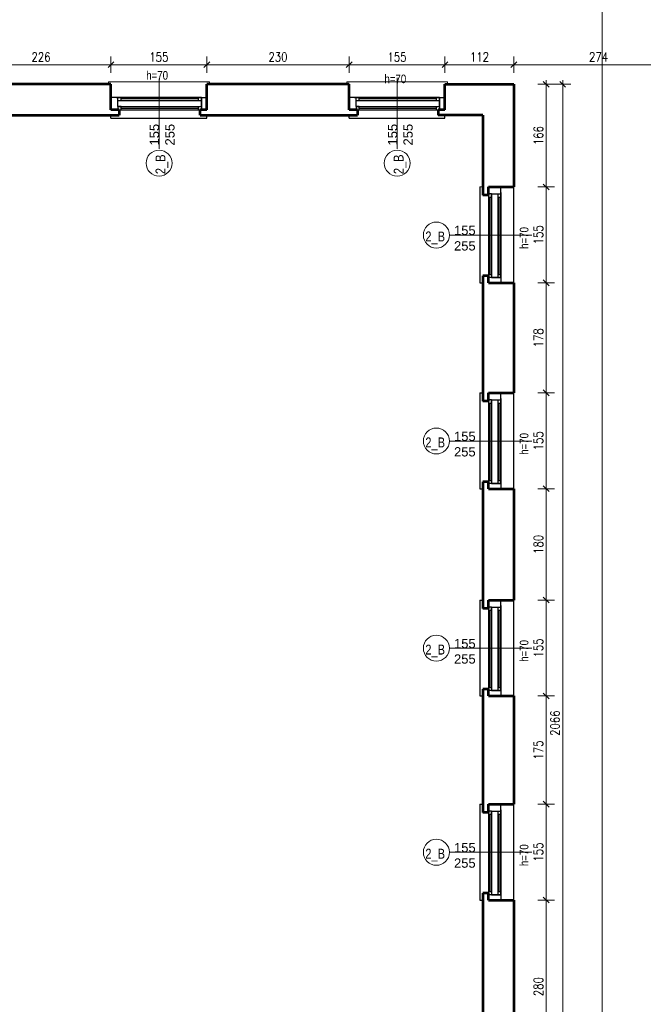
# Model space of a CAD drawing. Header units: millimetres. Extents: x 56977 to 67992, y 30187 to 42235.
# Tile 109 of 130: x 64161 to 65169, y 37251 to 38844. Entities that reach past the tile are written whole.
import ezdxf

# ---------------------------------------------------------------- set-up
doc = ezdxf.new("R2010")
doc.units = ezdxf.units.MM
doc.header["$MEASUREMENT"] = 0
doc.layers.get('0').update_dxf_attribs({"lineweight": 13})
doc.layers.get('DEFPOINTS').update_dxf_attribs({"lineweight": 13})
doc.layers.add('AI-OKNA', color=4, linetype='Continuous')
doc.layers.add('okna', color=8, linetype='Continuous')
for name, color, linetype, lineweight in [('AI-OPISY', 3, 'Continuous', 13), ('AI_MURY', 40, 'Continuous', 53), ('AI_WIDOK', 8, 'Continuous', 13), ('Lines', 7, 'Continuous', 13), ('wymiary', 8, 'Continuous', 13)]:
    doc.layers.add(name, color=color, linetype=linetype, lineweight=lineweight)
doc.styles.get("Standard").update_dxf_attribs({"font": 'txt.shx'})
doc.styles.add('Style-ROMANS', font='ROMANS.shx')
doc.styles.add('WYMIAROWY-08', font='ROMANS.shx', dxfattribs={"width": 0.8})
doc.dimstyles.new('DYBY', dxfattribs={"dimscale": 100, "dimtxt": 0.15, "dimasz": 0.05, "dimexe": 0.05, "dimexo": 0.1, "dimgap": 0.05, "dimtad": 1, "dimdec": 0, "dimdsep": 46, "dimlunit": 5, "dimtxsty": 'WYMIAROWY-08', "dimblk": 'M_STRZ', "dimcen": 0.1, "dimse1": 1, "dimse2": 1, "dimclrd": 7, "dimclre": 7, "dimclrt": 1, "dimadec": 0, "dimazin": 0, "dimtfac": 1, "dimtdec": 0, "dimtmove": 2, "dimatfit": 3, "dimldrblk": 'M_STRZ', "dimfxl": 0, "dimtolj": 1, "dimarcsym": 0})

# ---------------------------------------------------------------- blocks, each defined once
blk = doc.blocks.new('M_STRZ')
for p, q in [((-1.33, 0), (1.33, 0)), ((-0.94, -0.94), (0.94, 0.94)), ((0, 2.66), (0, 0)), ((0, 0), (0, -2.66))]:
    blk.add_line(p, q)
blk = doc.blocks.new('*U80')
at = {"layer": 'DEFPOINTS', "color": 0}
for p in [(66309.5, 38869.1), (58601.5, 38743.1), (66309.5, 38743.1)]:
    blk.add_point(p, dxfattribs=at)
at = {"layer": 'wymiary', "color": 7, "lineweight": -2}
blk.add_line((58606.5, 38869.1), (66304.5, 38869.1), dxfattribs=at)
at = {"layer": 'wymiary', "color": 7, "lineweight": -2, "xscale": 5, "yscale": 5, "zscale": 5, "rotation": 180}
blk.add_blockref('M_STRZ', (58601.5, 38869.1), dxfattribs=at)
at = {"layer": 'wymiary', "color": 7, "lineweight": -2, "xscale": 5, "yscale": 5, "zscale": 5}
blk.add_blockref('M_STRZ', (66309.5, 38869.1), dxfattribs=at)
at = {"layer": 'wymiary', "color": 1, "insert": (62455.5, 38881.6), "char_height": 15, "attachment_point": 5, "style": 'WYMIAROWY-08'}
blk.add_mtext('7708', dxfattribs=at)
blk = doc.blocks.new('*D1613')
at = {"layer": 'DEFPOINTS'}
for p in [(62433.5, 38881.6), (66309.5, 38869.1), (58601.5, 38743.1), (66309.5, 38743.1)]:
    blk.add_point(p, dxfattribs=at)
at = {"layer": 'wymiary', "color": 7}
blk.add_blockref('*U80', (0, 0), dxfattribs=at)
blk = doc.blocks.new('*U91')
at = {"layer": 'DEFPOINTS', "color": 0}
for p in [(64848.2, 38770.7), (64848.2, 38695.4), (64959.5, 38695.4)]:
    blk.add_point(p, dxfattribs=at)
at = {"layer": 'wymiary', "color": 7, "lineweight": -2}
blk.add_line((64954.5, 38770.7), (64853.2, 38770.7), dxfattribs=at)
at = {"layer": 'wymiary', "color": 7, "lineweight": -2, "xscale": 5, "yscale": 5, "zscale": 5, "rotation": 180}
blk.add_blockref('M_STRZ', (64848.2, 38770.7), dxfattribs=at)
at = {"layer": 'wymiary', "color": 7, "lineweight": -2, "xscale": 5, "yscale": 5, "zscale": 5}
blk.add_blockref('M_STRZ', (64959.5, 38770.7), dxfattribs=at)
at = {"layer": 'wymiary', "color": 1, "insert": (64903.9, 38783.2), "char_height": 15, "attachment_point": 5, "style": 'WYMIAROWY-08'}
blk.add_mtext('112', dxfattribs=at)
blk = doc.blocks.new('*D1624')
at = {"layer": 'DEFPOINTS'}
for p in [(64848.2, 38770.7), (64919.4, 38758.2), (64848.2, 38695.4), (64959.5, 38695.4)]:
    blk.add_point(p, dxfattribs=at)
at = {"layer": 'wymiary', "color": 7}
blk.add_blockref('*U91', (0, 0), dxfattribs=at)
blk = doc.blocks.new('*U92')
at = {"layer": 'DEFPOINTS', "color": 0}
for p in [(64693.2, 38770.7), (64693.2, 38695.4), (64848.2, 38695.4)]:
    blk.add_point(p, dxfattribs=at)
at = {"layer": 'wymiary', "color": 7, "lineweight": -2}
blk.add_line((64843.2, 38770.7), (64698.2, 38770.7), dxfattribs=at)
at = {"layer": 'wymiary', "color": 7, "lineweight": -2, "xscale": 5, "yscale": 5, "zscale": 5, "rotation": 180}
blk.add_blockref('M_STRZ', (64693.2, 38770.7), dxfattribs=at)
at = {"layer": 'wymiary', "color": 7, "lineweight": -2, "xscale": 5, "yscale": 5, "zscale": 5}
blk.add_blockref('M_STRZ', (64848.2, 38770.7), dxfattribs=at)
at = {"layer": 'wymiary', "color": 1, "insert": (64770.7, 38783.2), "char_height": 15, "attachment_point": 5, "style": 'WYMIAROWY-08'}
blk.add_mtext('155', dxfattribs=at)
blk = doc.blocks.new('*D1625')
at = {"layer": 'DEFPOINTS'}
for p in [(64693.2, 38770.7), (64786.2, 38758.2), (64693.2, 38695.4), (64848.2, 38695.4)]:
    blk.add_point(p, dxfattribs=at)
at = {"layer": 'wymiary', "color": 7}
blk.add_blockref('*U92', (0, 0), dxfattribs=at)
blk = doc.blocks.new('*U93')
at = {"layer": 'DEFPOINTS', "color": 0}
for p in [(64959.5, 38739.1), (64959.5, 38573.1), (65011.7, 38573.1)]:
    blk.add_point(p, dxfattribs=at)
at = {"layer": 'wymiary', "color": 7, "lineweight": -2}
blk.add_line((65011.7, 38734.1), (65011.7, 38578.1), dxfattribs=at)
at = {"layer": 'wymiary', "color": 7, "lineweight": -2, "xscale": 5, "yscale": 5, "zscale": 5}
for p, rotation in [((65011.7, 38739.1), 90), ((65011.7, 38573.1), 270)]:
    blk.add_blockref('M_STRZ', p, dxfattribs=dict(at, rotation=rotation))
at = {"layer": 'wymiary', "color": 1, "insert": (64999.2, 38656.1), "char_height": 15, "attachment_point": 5, "rotation": 90, "style": 'WYMIAROWY-08'}
blk.add_mtext('166', dxfattribs=at)
blk = doc.blocks.new('*D1626')
at = {"layer": 'DEFPOINTS'}
for p in [(64959.5, 38739.1), (64999.2, 38671.5), (64959.5, 38573.1), (65011.7, 38573.1)]:
    blk.add_point(p, dxfattribs=at)
at = {"layer": 'wymiary', "color": 7}
blk.add_blockref('*U93', (0, 0), dxfattribs=at)
blk = doc.blocks.new('*U94')
at = {"layer": 'DEFPOINTS', "color": 0}
for p in [(65006.6, 38739.1), (65006.6, 36673.1), (65038.6, 36673.1)]:
    blk.add_point(p, dxfattribs=at)
at = {"layer": 'wymiary', "color": 7, "lineweight": -2}
blk.add_line((65038.6, 38734.1), (65038.6, 36678.1), dxfattribs=at)
at = {"layer": 'wymiary', "color": 7, "lineweight": -2, "xscale": 5, "yscale": 5, "zscale": 5}
for p, rotation in [((65038.6, 38739.1), 90), ((65038.6, 36673.1), 270)]:
    blk.add_blockref('M_STRZ', p, dxfattribs=dict(at, rotation=rotation))
at = {"layer": 'wymiary', "color": 1, "insert": (65026.1, 37706.1), "char_height": 15, "attachment_point": 5, "rotation": 90, "style": 'WYMIAROWY-08'}
blk.add_mtext('2066', dxfattribs=at)
blk = doc.blocks.new('*D1627')
at = {"layer": 'DEFPOINTS'}
for p in [(65006.6, 38739.1), (65026.1, 37728.1), (65006.6, 36673.1), (65038.6, 36673.1)]:
    blk.add_point(p, dxfattribs=at)
at = {"layer": 'wymiary', "color": 7}
blk.add_blockref('*U94', (0, 0), dxfattribs=at)
blk = doc.blocks.new('*U220')
at = {"layer": 'DEFPOINTS', "color": 0}
for p in [(64308.2, 38770.7), (64308.2, 38729.1), (64463.2, 38729.1)]:
    blk.add_point(p, dxfattribs=at)
at = {"layer": 'wymiary', "color": 7, "lineweight": -2}
blk.add_line((64458.2, 38770.7), (64313.2, 38770.7), dxfattribs=at)
at = {"layer": 'wymiary', "color": 7, "lineweight": -2, "xscale": 5, "yscale": 5, "zscale": 5}
for p, rotation in [((64308.2, 38770.7), 180.0000000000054), ((64463.2, 38770.7), 5.355715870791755e-12)]:
    blk.add_blockref('M_STRZ', p, dxfattribs=dict(at, rotation=rotation))
at = {"layer": 'wymiary', "color": 1, "insert": (64385.7, 38783.2), "char_height": 15, "attachment_point": 5, "style": 'WYMIAROWY-08'}
blk.add_mtext('155', dxfattribs=at)
blk = doc.blocks.new('*D1753')
at = {"layer": 'DEFPOINTS'}
for p in [(64308.2, 38770.7), (64401.2, 38758.2), (64308.2, 38729.1), (64463.2, 38729.1)]:
    blk.add_point(p, dxfattribs=at)
at = {"layer": 'wymiary', "color": 7}
blk.add_blockref('*U220', (0, 0), dxfattribs=at)
blk = doc.blocks.new('*U221')
at = {"layer": 'DEFPOINTS', "color": 0}
for p in [(64463.2, 38770.7), (64463.2, 38729.1), (64693.2, 38729.1)]:
    blk.add_point(p, dxfattribs=at)
at = {"layer": 'wymiary', "color": 7, "lineweight": -2}
blk.add_line((64688.2, 38770.7), (64468.2, 38770.7), dxfattribs=at)
at = {"layer": 'wymiary', "color": 7, "lineweight": -2, "xscale": 5, "yscale": 5, "zscale": 5, "rotation": 180}
blk.add_blockref('M_STRZ', (64463.2, 38770.7), dxfattribs=at)
at = {"layer": 'wymiary', "color": 7, "lineweight": -2, "xscale": 5, "yscale": 5, "zscale": 5}
blk.add_blockref('M_STRZ', (64693.2, 38770.7), dxfattribs=at)
at = {"layer": 'wymiary', "color": 1, "insert": (64578.2, 38783.2), "char_height": 15, "attachment_point": 5, "style": 'WYMIAROWY-08'}
blk.add_mtext('230', dxfattribs=at)
blk = doc.blocks.new('*D1754')
at = {"layer": 'DEFPOINTS'}
for p in [(64463.2, 38770.7), (64594.6, 38758.2), (64463.2, 38729.1), (64693.2, 38729.1)]:
    blk.add_point(p, dxfattribs=at)
at = {"layer": 'wymiary', "color": 7}
blk.add_blockref('*U221', (0, 0), dxfattribs=at)
blk = doc.blocks.new('*U222')
at = {"layer": 'DEFPOINTS', "color": 0}
for p in [(64082.2, 38770.7), (64082.2, 38729.1), (64308.2, 38729.1)]:
    blk.add_point(p, dxfattribs=at)
at = {"layer": 'wymiary', "color": 7, "lineweight": -2}
blk.add_line((64303.2, 38770.7), (64087.2, 38770.7), dxfattribs=at)
at = {"layer": 'wymiary', "color": 7, "lineweight": -2, "xscale": 5, "yscale": 5, "zscale": 5, "rotation": 180}
blk.add_blockref('M_STRZ', (64082.2, 38770.7), dxfattribs=at)
at = {"layer": 'wymiary', "color": 7, "lineweight": -2, "xscale": 5, "yscale": 5, "zscale": 5}
blk.add_blockref('M_STRZ', (64308.2, 38770.7), dxfattribs=at)
at = {"layer": 'wymiary', "color": 1, "insert": (64195.2, 38783.2), "char_height": 15, "attachment_point": 5, "style": 'WYMIAROWY-08'}
blk.add_mtext('226', dxfattribs=at)
blk = doc.blocks.new('*D1755')
at = {"layer": 'DEFPOINTS'}
for p in [(64082.2, 38770.7), (64211.6, 38758.2), (64082.2, 38729.1), (64308.2, 38729.1)]:
    blk.add_point(p, dxfattribs=at)
at = {"layer": 'wymiary', "color": 7}
blk.add_blockref('*U222', (0, 0), dxfattribs=at)
blk = doc.blocks.new('*U263')
at = {"layer": 'DEFPOINTS', "color": 0}
for p in [(64959.5, 38770.7), (64959.5, 38739.1), (65233.5, 38739.1)]:
    blk.add_point(p, dxfattribs=at)
at = {"layer": 'wymiary', "color": 7, "lineweight": -2}
blk.add_line((65228.5, 38770.7), (64964.5, 38770.7), dxfattribs=at)
at = {"layer": 'wymiary', "color": 7, "lineweight": -2, "xscale": 5, "yscale": 5, "zscale": 5, "rotation": 180}
blk.add_blockref('M_STRZ', (64959.5, 38770.7), dxfattribs=at)
at = {"layer": 'wymiary', "color": 7, "lineweight": -2, "xscale": 5, "yscale": 5, "zscale": 5}
blk.add_blockref('M_STRZ', (65233.5, 38770.7), dxfattribs=at)
at = {"layer": 'wymiary', "color": 1, "insert": (65096.5, 38783.2), "char_height": 15, "attachment_point": 5, "style": 'WYMIAROWY-08'}
blk.add_mtext('274', dxfattribs=at)
blk = doc.blocks.new('*D1796')
at = {"layer": 'DEFPOINTS'}
for p in [(64959.5, 38770.7), (65112.9, 38758.2), (64959.5, 38739.1), (65233.5, 38739.1)]:
    blk.add_point(p, dxfattribs=at)
at = {"layer": 'wymiary', "color": 7}
blk.add_blockref('*U263', (0, 0), dxfattribs=at)
blk = doc.blocks.new('*U324')
at = {"layer": 'DEFPOINTS', "color": 0}
for p in [(64959.5, 38573.1), (64959.5, 38418.1), (65011.7, 38418.1)]:
    blk.add_point(p, dxfattribs=at)
at = {"layer": 'wymiary', "color": 7, "lineweight": -2}
blk.add_line((65011.7, 38568.1), (65011.7, 38423.1), dxfattribs=at)
at = {"layer": 'wymiary', "color": 7, "lineweight": -2, "xscale": 5, "yscale": 5, "zscale": 5}
for p, rotation in [((65011.7, 38573.1), 90), ((65011.7, 38418.1), 270)]:
    blk.add_blockref('M_STRZ', p, dxfattribs=dict(at, rotation=rotation))
at = {"layer": 'wymiary', "color": 1, "insert": (64999.2, 38495.6), "char_height": 15, "attachment_point": 5, "rotation": 90, "style": 'WYMIAROWY-08'}
blk.add_mtext('155', dxfattribs=at)
blk = doc.blocks.new('*D1857')
at = {"layer": 'DEFPOINTS'}
for p in [(64959.5, 38573.1), (64999.2, 38511), (64959.5, 38418.1), (65011.7, 38418.1)]:
    blk.add_point(p, dxfattribs=at)
at = {"layer": 'wymiary', "color": 7}
blk.add_blockref('*U324', (0, 0), dxfattribs=at)
blk = doc.blocks.new('*U325')
at = {"layer": 'DEFPOINTS', "color": 0}
for p in [(64959.5, 38418.1), (64959.5, 38240.1), (65011.7, 38240.1)]:
    blk.add_point(p, dxfattribs=at)
at = {"layer": 'wymiary', "color": 7, "lineweight": -2}
blk.add_line((65011.7, 38413.1), (65011.7, 38245.1), dxfattribs=at)
at = {"layer": 'wymiary', "color": 7, "lineweight": -2, "xscale": 5, "yscale": 5, "zscale": 5}
for p, rotation in [((65011.7, 38418.1), 90), ((65011.7, 38240.1), 270)]:
    blk.add_blockref('M_STRZ', p, dxfattribs=dict(at, rotation=rotation))
at = {"layer": 'wymiary', "color": 1, "insert": (64999.2, 38329.1), "char_height": 15, "attachment_point": 5, "rotation": 90, "style": 'WYMIAROWY-08'}
blk.add_mtext('178', dxfattribs=at)
blk = doc.blocks.new('*D1858')
at = {"layer": 'DEFPOINTS'}
for p in [(64959.5, 38418.1), (64999.2, 38344.5), (64959.5, 38240.1), (65011.7, 38240.1)]:
    blk.add_point(p, dxfattribs=at)
at = {"layer": 'wymiary', "color": 7}
blk.add_blockref('*U325', (0, 0), dxfattribs=at)
blk = doc.blocks.new('*U326')
at = {"layer": 'DEFPOINTS', "color": 0}
for p in [(64959.5, 38240.1), (64959.5, 38085.1), (65011.7, 38085.1)]:
    blk.add_point(p, dxfattribs=at)
at = {"layer": 'wymiary', "color": 7, "lineweight": -2}
blk.add_line((65011.7, 38235.1), (65011.7, 38090.1), dxfattribs=at)
at = {"layer": 'wymiary', "color": 7, "lineweight": -2, "xscale": 5, "yscale": 5, "zscale": 5}
for p, rotation in [((65011.7, 38240.1), 90), ((65011.7, 38085.1), 270)]:
    blk.add_blockref('M_STRZ', p, dxfattribs=dict(at, rotation=rotation))
at = {"layer": 'wymiary', "color": 1, "insert": (64999.2, 38162.6), "char_height": 15, "attachment_point": 5, "rotation": 90, "style": 'WYMIAROWY-08'}
blk.add_mtext('155', dxfattribs=at)
blk = doc.blocks.new('*D1859')
at = {"layer": 'DEFPOINTS'}
for p in [(64959.5, 38240.1), (64999.2, 38178), (64959.5, 38085.1), (65011.7, 38085.1)]:
    blk.add_point(p, dxfattribs=at)
at = {"layer": 'wymiary', "color": 7}
blk.add_blockref('*U326', (0, 0), dxfattribs=at)
blk = doc.blocks.new('*U327')
at = {"layer": 'DEFPOINTS', "color": 0}
for p in [(64959.5, 38085.1), (64959.5, 37905.1), (65011.7, 37905.1)]:
    blk.add_point(p, dxfattribs=at)
at = {"layer": 'wymiary', "color": 7, "lineweight": -2}
blk.add_line((65011.7, 38080.1), (65011.7, 37910.1), dxfattribs=at)
at = {"layer": 'wymiary', "color": 7, "lineweight": -2, "xscale": 5, "yscale": 5, "zscale": 5}
for p, rotation in [((65011.7, 38085.1), 90), ((65011.7, 37905.1), 270)]:
    blk.add_blockref('M_STRZ', p, dxfattribs=dict(at, rotation=rotation))
at = {"layer": 'wymiary', "color": 1, "insert": (64999.2, 37995.1), "char_height": 15, "attachment_point": 5, "rotation": 90, "style": 'WYMIAROWY-08'}
blk.add_mtext('180', dxfattribs=at)
blk = doc.blocks.new('*D1860')
at = {"layer": 'DEFPOINTS'}
for p in [(64959.5, 38085.1), (64999.2, 38010.5), (64959.5, 37905.1), (65011.7, 37905.1)]:
    blk.add_point(p, dxfattribs=at)
at = {"layer": 'wymiary', "color": 7}
blk.add_blockref('*U327', (0, 0), dxfattribs=at)
blk = doc.blocks.new('*U328')
at = {"layer": 'DEFPOINTS', "color": 0}
for p in [(64959.5, 37905.1), (64959.5, 37750.1), (65011.7, 37750.1)]:
    blk.add_point(p, dxfattribs=at)
at = {"layer": 'wymiary', "color": 7, "lineweight": -2}
blk.add_line((65011.7, 37900.1), (65011.7, 37755.1), dxfattribs=at)
at = {"layer": 'wymiary', "color": 7, "lineweight": -2, "xscale": 5, "yscale": 5, "zscale": 5}
for p, rotation in [((65011.7, 37905.1), 90), ((65011.7, 37750.1), 270)]:
    blk.add_blockref('M_STRZ', p, dxfattribs=dict(at, rotation=rotation))
at = {"layer": 'wymiary', "color": 1, "insert": (64999.2, 37827.6), "char_height": 15, "attachment_point": 5, "rotation": 90, "style": 'WYMIAROWY-08'}
blk.add_mtext('155', dxfattribs=at)
blk = doc.blocks.new('*D1861')
at = {"layer": 'DEFPOINTS'}
for p in [(64959.5, 37905.1), (64999.2, 37843), (64959.5, 37750.1), (65011.7, 37750.1)]:
    blk.add_point(p, dxfattribs=at)
at = {"layer": 'wymiary', "color": 7}
blk.add_blockref('*U328', (0, 0), dxfattribs=at)
blk = doc.blocks.new('*U329')
at = {"layer": 'DEFPOINTS', "color": 0}
for p in [(64959.5, 37750.1), (64959.5, 37575.1), (65011.7, 37575.1)]:
    blk.add_point(p, dxfattribs=at)
at = {"layer": 'wymiary', "color": 7, "lineweight": -2}
blk.add_line((65011.7, 37745.1), (65011.7, 37580.1), dxfattribs=at)
at = {"layer": 'wymiary', "color": 7, "lineweight": -2, "xscale": 5, "yscale": 5, "zscale": 5}
for p, rotation in [((65011.7, 37750.1), 90), ((65011.7, 37575.1), 270)]:
    blk.add_blockref('M_STRZ', p, dxfattribs=dict(at, rotation=rotation))
at = {"layer": 'wymiary', "color": 1, "insert": (64999.2, 37662.6), "char_height": 15, "attachment_point": 5, "rotation": 90, "style": 'WYMIAROWY-08'}
blk.add_mtext('175', dxfattribs=at)
blk = doc.blocks.new('*D1862')
at = {"layer": 'DEFPOINTS'}
for p in [(64959.5, 37750.1), (64999.2, 37678), (64959.5, 37575.1), (65011.7, 37575.1)]:
    blk.add_point(p, dxfattribs=at)
at = {"layer": 'wymiary', "color": 7}
blk.add_blockref('*U329', (0, 0), dxfattribs=at)
blk = doc.blocks.new('*U330')
at = {"layer": 'DEFPOINTS', "color": 0}
for p in [(64959.5, 37575.1), (64959.5, 37420.1), (65011.7, 37420.1)]:
    blk.add_point(p, dxfattribs=at)
at = {"layer": 'wymiary', "color": 7, "lineweight": -2}
blk.add_line((65011.7, 37570.1), (65011.7, 37425.1), dxfattribs=at)
at = {"layer": 'wymiary', "color": 7, "lineweight": -2, "xscale": 5, "yscale": 5, "zscale": 5}
for p, rotation in [((65011.7, 37575.1), 90), ((65011.7, 37420.1), 270)]:
    blk.add_blockref('M_STRZ', p, dxfattribs=dict(at, rotation=rotation))
at = {"layer": 'wymiary', "color": 1, "insert": (64999.2, 37497.6), "char_height": 15, "attachment_point": 5, "rotation": 90, "style": 'WYMIAROWY-08'}
blk.add_mtext('155', dxfattribs=at)
blk = doc.blocks.new('*D1863')
at = {"layer": 'DEFPOINTS'}
for p in [(64959.5, 37575.1), (64999.2, 37513), (64959.5, 37420.1), (65011.7, 37420.1)]:
    blk.add_point(p, dxfattribs=at)
at = {"layer": 'wymiary', "color": 7}
blk.add_blockref('*U330', (0, 0), dxfattribs=at)
blk = doc.blocks.new('*U348')
at = {"layer": 'DEFPOINTS', "color": 0}
for p in [(64959.5, 37420.1), (64959.5, 37140.1), (65011.7, 37140.1)]:
    blk.add_point(p, dxfattribs=at)
at = {"layer": 'wymiary', "color": 7, "lineweight": -2}
blk.add_line((65011.7, 37415.1), (65011.7, 37145.1), dxfattribs=at)
at = {"layer": 'wymiary', "color": 7, "lineweight": -2, "xscale": 5, "yscale": 5, "zscale": 5}
for p, rotation in [((65011.7, 37420.1), 90), ((65011.7, 37140.1), 270)]:
    blk.add_blockref('M_STRZ', p, dxfattribs=dict(at, rotation=rotation))
at = {"layer": 'wymiary', "color": 1, "insert": (64999.2, 37280.1), "char_height": 15, "attachment_point": 5, "rotation": 90, "style": 'WYMIAROWY-08'}
blk.add_mtext('280', dxfattribs=at)
blk = doc.blocks.new('*D1881')
at = {"layer": 'DEFPOINTS'}
for p in [(64959.5, 37420.1), (64999.2, 37296.4), (64959.5, 37140.1), (65011.7, 37140.1)]:
    blk.add_point(p, dxfattribs=at)
at = {"layer": 'wymiary', "color": 7}
blk.add_blockref('*U348', (0, 0), dxfattribs=at)
blk = doc.blocks.new('*U952')
at = {"layer": 'DEFPOINTS', "color": 0}
for p in [(65011.7, 39375.1), (65011.6, 31744.1), (65102, 31744.1)]:
    blk.add_point(p, dxfattribs=at)
at = {"layer": 'wymiary', "color": 7, "lineweight": -2}
blk.add_line((65102.1, 39370.1), (65102, 31749.1), dxfattribs=at)
at = {"layer": 'wymiary', "color": 7, "lineweight": -2, "xscale": 5, "yscale": 5, "zscale": 5}
for p, rotation in [((65102.1, 39375.1), 89.99988153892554), ((65102, 31744.1), 269.9998815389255)]:
    blk.add_blockref('M_STRZ', p, dxfattribs=dict(at, rotation=rotation))
at = {"layer": 'wymiary', "color": 1, "insert": (65089.5, 35559.6), "char_height": 15, "attachment_point": 5, "rotation": 89.9999, "style": 'WYMIAROWY-08'}
blk.add_mtext('\\H15.000000;7631', dxfattribs=at)
blk = doc.blocks.new('*D2485')
at = {"layer": 'DEFPOINTS'}
for p in [(65011.7, 39375.1), (65089.5, 35581.6), (65011.6, 31744.1), (65102, 31744.1)]:
    blk.add_point(p, dxfattribs=at)
at = {"layer": 'wymiary', "color": 7}
blk.add_blockref('*U952', (0, 0), dxfattribs=at)

msp = doc.modelspace()

# ---------------------------------------------------------------- linework, layer by layer
at = {"layer": 'AI-OKNA'}
for p, q in [((64454.6, 38717.9), (64308.2, 38717.9)), ((64317.1, 38717.9), (64463.2, 38717.9)), ((64319.6, 38702.9), (64319.6, 38717.9)), ((64454.6, 38717.9), (64319.6, 38717.9)), ((64319.6, 38712.9), (64454.6, 38712.9)), ((64319.6, 38712.9), (64324.6, 38712.9)), ((64319.6, 38702.9), (64454.6, 38702.9)), ((64324.6, 38702.9), (64319.6, 38702.9)), ((64319.6, 38702.9), (64319.6, 38697.9)), ((64324.6, 38712.9), (64324.6, 38717.9)), ((64449.6, 38715.4), (64324.6, 38715.4)), ((64324.6, 38697.9), (64324.6, 38702.9)), ((64449.6, 38712.9), (64449.6, 38717.9)), ((64449.6, 38697.9), (64449.6, 38702.9)), ((64449.6, 38702.9), (64454.6, 38702.9)), ((64454.6, 38702.9), (64454.6, 38717.9)), ((64454.6, 38717.9), (64454.6, 38697.9)), ((64839.6, 38717.9), (64693.2, 38717.9)), ((64702.1, 38717.9), (64848.2, 38717.9)), ((64704.6, 38702.9), (64704.6, 38717.9)), ((64839.6, 38717.9), (64704.6, 38717.9)), ((64704.6, 38712.9), (64839.6, 38712.9)), ((64704.6, 38712.9), (64709.6, 38712.9)), ((64704.6, 38702.9), (64839.6, 38702.9)), ((64709.6, 38702.9), (64704.6, 38702.9)), ((64704.6, 38702.9), (64704.6, 38697.9)), ((64709.6, 38712.9), (64709.6, 38717.9)), ((64834.6, 38715.4), (64709.6, 38715.4)), ((64709.6, 38697.9), (64709.6, 38702.9)), ((64834.6, 38712.9), (64834.6, 38717.9)), ((64834.6, 38697.9), (64834.6, 38702.9)), ((64834.6, 38702.9), (64839.6, 38702.9)), ((64839.6, 38702.9), (64839.6, 38717.9)), ((64839.6, 38717.9), (64839.6, 38697.9)), ((64321.7, 38697.9), (64456.7, 38697.9)), ((64324.6, 38700.4), (64449.6, 38700.4)), ((64706.7, 38697.9), (64841.7, 38697.9)), ((64709.6, 38700.4), (64834.6, 38700.4)), ((64923.4, 38561.7), (64918.4, 38561.7)), ((64918.4, 38559.6), (64918.4, 38424.6)), ((64923.4, 38561.7), (64923.4, 38426.7)), ((64923.4, 38556.7), (64923.4, 38561.7)), ((64923.4, 38561.7), (64938.4, 38561.7)), ((64933.4, 38561.7), (64933.4, 38426.7)), ((64933.4, 38561.7), (64933.4, 38556.7)), ((64938.4, 38426.7), (64938.4, 38573.1)), ((64938.4, 38564.2), (64938.4, 38418.1)), ((64938.4, 38426.7), (64938.4, 38561.7)), ((64918.4, 38556.7), (64923.4, 38556.7)), ((64920.9, 38556.7), (64920.9, 38431.7)), ((64933.4, 38556.7), (64938.4, 38556.7)), ((64935.9, 38431.7), (64935.9, 38556.7)), ((64918.4, 38431.7), (64923.4, 38431.7)), ((64923.4, 38431.7), (64923.4, 38426.7)), ((64933.4, 38431.7), (64938.4, 38431.7)), ((64938.4, 38426.7), (64918.4, 38426.7)), ((64923.4, 38426.7), (64938.4, 38426.7)), ((64923.4, 38228.7), (64918.4, 38228.7)), ((64918.4, 38226.6), (64918.4, 38091.6)), ((64923.4, 38228.7), (64923.4, 38093.7)), ((64923.4, 38223.7), (64923.4, 38228.7)), ((64923.4, 38228.7), (64938.4, 38228.7)), ((64933.4, 38228.7), (64933.4, 38093.7)), ((64933.4, 38228.7), (64933.4, 38223.7)), ((64938.4, 38093.7), (64938.4, 38240.1)), ((64938.4, 38231.2), (64938.4, 38085.1)), ((64938.4, 38093.7), (64938.4, 38228.7)), ((64918.4, 38223.7), (64923.4, 38223.7)), ((64920.9, 38223.7), (64920.9, 38098.7)), ((64933.4, 38223.7), (64938.4, 38223.7)), ((64935.9, 38098.7), (64935.9, 38223.7)), ((64918.4, 38098.7), (64923.4, 38098.7)), ((64923.4, 38098.7), (64923.4, 38093.7)), ((64933.4, 38098.7), (64938.4, 38098.7)), ((64938.4, 38093.7), (64918.4, 38093.7)), ((64923.4, 38093.7), (64938.4, 38093.7)), ((64923.4, 37893.7), (64918.4, 37893.7)), ((64918.4, 37891.6), (64918.4, 37756.6)), ((64923.4, 37893.7), (64923.4, 37758.7)), ((64923.4, 37888.7), (64923.4, 37893.7)), ((64923.4, 37893.7), (64938.4, 37893.7)), ((64933.4, 37893.7), (64933.4, 37758.7)), ((64933.4, 37893.7), (64933.4, 37888.7)), ((64938.4, 37758.7), (64938.4, 37905.1)), ((64938.4, 37896.2), (64938.4, 37750.1)), ((64938.4, 37758.7), (64938.4, 37893.7)), ((64918.4, 37888.7), (64923.4, 37888.7)), ((64920.9, 37888.7), (64920.9, 37763.7)), ((64933.4, 37888.7), (64938.4, 37888.7)), ((64935.9, 37763.7), (64935.9, 37888.7)), ((64918.4, 37763.7), (64923.4, 37763.7)), ((64923.4, 37763.7), (64923.4, 37758.7)), ((64933.4, 37763.7), (64938.4, 37763.7)), ((64938.4, 37758.7), (64918.4, 37758.7)), ((64923.4, 37758.7), (64938.4, 37758.7)), ((64938.4, 37428.7), (64938.4, 37575.1)), ((64923.4, 37563.7), (64918.4, 37563.7)), ((64918.4, 37561.6), (64918.4, 37426.6)), ((64918.4, 37558.7), (64923.4, 37558.7)), ((64920.9, 37558.7), (64920.9, 37433.7)), ((64923.4, 37563.7), (64923.4, 37428.7)), ((64923.4, 37558.7), (64923.4, 37563.7)), ((64923.4, 37563.7), (64938.4, 37563.7)), ((64933.4, 37563.7), (64933.4, 37428.7)), ((64933.4, 37563.7), (64933.4, 37558.7)), ((64933.4, 37558.7), (64938.4, 37558.7)), ((64935.9, 37433.7), (64935.9, 37558.7)), ((64938.4, 37566.2), (64938.4, 37420.1)), ((64938.4, 37428.7), (64938.4, 37563.7)), ((64918.4, 37433.7), (64923.4, 37433.7)), ((64938.4, 37428.7), (64918.4, 37428.7)), ((64923.4, 37433.7), (64923.4, 37428.7)), ((64923.4, 37428.7), (64938.4, 37428.7)), ((64933.4, 37433.7), (64938.4, 37433.7))]:
    msp.add_line(p, q, dxfattribs=at)
for p in [(64319.6, 38717.9), (64704.6, 38717.9), (64938.4, 38561.7), (64938.4, 38228.7), (64938.4, 37893.7), (64938.4, 37563.7)]:
    msp.add_point(p, dxfattribs=at)
at = {"layer": 'AI-OPISY'}
for p, q in [((64386, 38634.8), (64386, 38747.8)), ((64771, 38634.8), (64771, 38749.6)), ((64837.1, 38689.1), (64909.5, 38689.1)), ((64855.3, 38495.3), (64988.7, 38495.3)), ((64855.3, 38162.3), (64988.7, 38162.3)), ((64855.3, 37827.3), (64988.7, 37827.3)), ((64855.3, 37497.3), (64988.7, 37497.3))]:
    msp.add_line(p, q, dxfattribs=at)
for centre in [(64386, 38611.6), (64771, 38611.6), (64834.3, 38495.3), (64834.3, 38162.3), (64834.3, 37827.3), (64834.3, 37497.3)]:
    msp.add_circle(centre, 21, dxfattribs=at)
at = {"layer": 'AI_MURY'}
for p, q in [((64308.2, 38739.1), (64082.2, 38739.1)), ((64308.2, 38697.9), (64308.2, 38739.1)), ((64693.2, 38739.1), (64463.2, 38739.1)), ((64463.2, 38697.9), (64463.2, 38739.1)), ((64693.2, 38697.9), (64693.2, 38739.1)), ((64848.2, 38739.1), (64959.5, 38739.1)), ((64848.2, 38697.9), (64848.2, 38739.1)), ((64959.5, 38739.1), (64959.5, 38573.1)), ((64071.1, 38689.1), (64321.7, 38689.1)), ((64321.7, 38697.9), (64308.2, 38697.9)), ((64321.7, 38697.9), (64321.7, 38689.1)), ((64452.1, 38697.9), (64452.1, 38689.1)), ((64463.2, 38697.9), (64452.1, 38697.9)), ((64452.7, 38689.1), (64706.7, 38689.1)), ((64706.7, 38697.9), (64693.2, 38697.9)), ((64706.7, 38697.9), (64706.7, 38689.1)), ((64837.1, 38697.9), (64837.1, 38689.1)), ((64848.2, 38697.9), (64837.1, 38697.9)), ((64909.5, 38689.1), (64837.1, 38689.1)), ((64909.5, 38689.1), (64909.5, 38559.6)), ((64918.4, 38559.6), (64909.5, 38559.6)), ((64918.4, 38573.1), (64959.5, 38573.1)), ((64918.4, 38559.6), (64918.4, 38573.1)), ((64918.4, 38429.2), (64909.5, 38429.2)), ((64909.5, 38429.2), (64909.5, 38226.6)), ((64918.4, 38418.1), (64918.4, 38429.2)), ((64918.4, 38418.1), (64959.5, 38418.1)), ((64959.5, 38418.1), (64959.5, 38240.1)), ((64918.4, 38226.6), (64909.5, 38226.6)), ((64918.4, 38240.1), (64959.5, 38240.1)), ((64918.4, 38226.6), (64918.4, 38240.1)), ((64918.4, 38096.2), (64909.5, 38096.2)), ((64909.5, 38096.2), (64909.5, 37891.6)), ((64918.4, 38085.1), (64918.4, 38096.2)), ((64918.4, 38085.1), (64959.5, 38085.1)), ((64959.5, 38085.1), (64959.5, 37905.1)), ((64918.4, 37891.6), (64909.5, 37891.6)), ((64918.4, 37905.1), (64959.5, 37905.1)), ((64918.4, 37891.6), (64918.4, 37905.1)), ((64918.4, 37761.2), (64909.5, 37761.2)), ((64909.5, 37761.2), (64909.5, 37561.6)), ((64918.4, 37750.1), (64918.4, 37761.2)), ((64918.4, 37750.1), (64959.5, 37750.1)), ((64959.5, 37750.1), (64959.5, 37575.1)), ((64918.4, 37575.1), (64959.5, 37575.1)), ((64918.4, 37561.6), (64918.4, 37575.1)), ((64918.4, 37561.6), (64909.5, 37561.6)), ((64918.4, 37431.2), (64909.5, 37431.2)), ((64909.5, 37431.2), (64909.5, 37126.6)), ((64918.4, 37420.1), (64918.4, 37431.2)), ((64918.4, 37420.1), (64959.5, 37420.1)), ((64959.5, 37420.1), (64959.5, 37140.1))]:
    msp.add_line(p, q, dxfattribs=at)
at = {"layer": 'AI_WIDOK'}
msp.add_line((64904.5, 38573.1), (64909.5, 38573.1), dxfattribs=at)
at = {"layer": 'Lines', "color": 251, "linetype": 'Continuous'}
for p, q in [((64467.5, 38743.1), (64304.5, 38743.1)), ((64304.5, 38739.1), (64304.5, 38743.1)), ((64467.5, 38739.1), (64467.5, 38743.1)), ((64852.5, 38743.1), (64689.5, 38743.1)), ((64689.5, 38739.1), (64689.5, 38743.1)), ((64852.5, 38739.1), (64852.5, 38743.1))]:
    msp.add_line(p, q, dxfattribs=at)
at = {"layer": 'okna'}
for p, q in [((64308.2, 38684.1), (64308.2, 38689.1)), ((64463.2, 38684.1), (64463.2, 38689.1)), ((64693.2, 38684.1), (64693.2, 38689.1)), ((64848.2, 38684.1), (64848.2, 38689.1)), ((64308.2, 38684.1), (64463.2, 38684.1)), ((64693.2, 38684.1), (64848.2, 38684.1)), ((64904.5, 38573.1), (64904.5, 38418.1)), ((64936.2, 38573.1), (64941.2, 38573.1)), ((64959.5, 38418.1), (64959.5, 38573.1)), ((64959.5, 38418.1), (64959.5, 38563.1)), ((64904.5, 38418.1), (64909.5, 38418.1)), ((64904.5, 38240.1), (64904.5, 38085.1)), ((64904.5, 38240.1), (64909.5, 38240.1)), ((64959.5, 38085.1), (64959.5, 38240.1)), ((64959.5, 38085.1), (64959.5, 38230.1)), ((64904.5, 38085.1), (64909.5, 38085.1)), ((64904.5, 37905.1), (64904.5, 37750.1)), ((64904.5, 37905.1), (64909.5, 37905.1)), ((64959.5, 37750.1), (64959.5, 37905.1)), ((64959.5, 37750.1), (64959.5, 37895.1)), ((64904.5, 37750.1), (64909.5, 37750.1)), ((64904.5, 37575.1), (64904.5, 37420.1)), ((64904.5, 37575.1), (64909.5, 37575.1)), ((64959.5, 37420.1), (64959.5, 37575.1)), ((64959.5, 37420.1), (64959.5, 37565.1)), ((64904.5, 37420.1), (64909.5, 37420.1))]:
    msp.add_line(p, q, dxfattribs=at)

# ---------------------------------------------------------------- texts
at = {"layer": 'AI-OPISY', "char_height": 14, "attachment_point": 7, "line_spacing_factor": 0.722892, "style": 'WYMIAROWY-08'}
for insert in [(64365.3, 38746.3), (64750.3, 38740.6)]:
    msp.add_mtext('\\fArial|b0|i0|c238|p39;h=70', dxfattribs=dict(at, insert=insert))
at = {"layer": 'AI-OPISY', "char_height": 15, "width": 45.29, "attachment_point": 8, "rotation": 90}
for insert in [(64411.2, 38657.6), (64796.2, 38657.6)]:
    msp.add_mtext('\\fArial|b0|i0|c238|p39;155\\P255', dxfattribs=dict(at, insert=insert))
at = {"layer": 'AI-OPISY', "char_height": 16, "width": 20.64, "attachment_point": 7, "rotation": 90, "style": 'WYMIAROWY-08'}
for insert in [(64400.9, 38593.8), (64785.9, 38593.8)]:
    msp.add_mtext('\\fArial|b0|i0|c238|p39;2_B', dxfattribs=dict(at, insert=insert))
at = {"layer": 'AI-OPISY', "char_height": 14, "attachment_point": 7, "rotation": 90, "line_spacing_factor": 0.722892, "style": 'WYMIAROWY-08'}
for insert in [(64983.3, 38473), (64983.3, 38140), (64983.3, 37805.3), (64983.3, 37475)]:
    msp.add_mtext('\\fArial|b0|i0|c238|p39;h=70', dxfattribs=dict(at, insert=insert))
at = {"layer": 'AI-OPISY', "char_height": 16, "width": 20.64, "attachment_point": 7, "style": 'WYMIAROWY-08'}
for insert in [(64816.5, 38480.4), (64816.5, 38147.4), (64816.5, 37812.4), (64816.5, 37482.4)]:
    msp.add_mtext('\\fArial|b0|i0|c238|p39;2_B', dxfattribs=dict(at, insert=insert))
at = {"layer": 'AI-OPISY', "char_height": 15, "width": 45.29, "attachment_point": 8}
for insert in [(64880.3, 38470.1), (64880.3, 38137.1), (64880.3, 37802.1), (64880.3, 37472.1)]:
    msp.add_mtext('\\fArial|b0|i0|c238|p39;155\\P255', dxfattribs=dict(at, insert=insert))

# ---------------------------------------------------------------- dimensions: what is measured, and where the dimension line sits
at = {"layer": 'wymiary', "color": 7}
for base, p1, p2, angle, picture, middle in [((65102, 31744.1), (65011.7, 39375.1), (65011.6, 31744.1), 269.9999, '*D2485', (65089.5, 35581.6)), ((64082.2, 38770.7), (64308.2, 38729.1), (64082.2, 38729.1), 180, '*D1755', (64211.6, 38758.2)), ((64308.2, 38770.7), (64463.2, 38729.1), (64308.2, 38729.1), 180, '*D1753', (64401.2, 38758.2)), ((64463.2, 38770.7), (64693.2, 38729.1), (64463.2, 38729.1), 180, '*D1754', (64594.6, 38758.2)), ((64693.2, 38770.7), (64848.2, 38695.4), (64693.2, 38695.4), 180, '*D1625', (64786.2, 38758.2)), ((64848.2, 38770.7), (64959.5, 38695.4), (64848.2, 38695.4), 180, '*D1624', (64919.4, 38758.2)), ((64959.5, 38770.7), (65233.5, 38739.1), (64959.5, 38739.1), 180, '*D1796', (65112.9, 38758.2)), ((65011.7, 38573.1), (64959.5, 38739.1), (64959.5, 38573.1), 270, '*D1626', (64999.2, 38671.5)), ((65038.6, 36673.1), (65006.6, 38739.1), (65006.6, 36673.1), 270, '*D1627', (65026.1, 37728.1)), ((65011.7, 38418.1), (64959.5, 38573.1), (64959.5, 38418.1), 270, '*D1857', (64999.2, 38511)), ((65011.7, 38240.1), (64959.5, 38418.1), (64959.5, 38240.1), 270, '*D1858', (64999.2, 38344.5)), ((65011.7, 38085.1), (64959.5, 38240.1), (64959.5, 38085.1), 270, '*D1859', (64999.2, 38178)), ((65011.7, 37905.1), (64959.5, 38085.1), (64959.5, 37905.1), 270, '*D1860', (64999.2, 38010.5)), ((65011.7, 37750.1), (64959.5, 37905.1), (64959.5, 37750.1), 270, '*D1861', (64999.2, 37843)), ((65011.7, 37575.1), (64959.5, 37750.1), (64959.5, 37575.1), 270, '*D1862', (64999.2, 37678)), ((65011.7, 37420.1), (64959.5, 37575.1), (64959.5, 37420.1), 270, '*D1863', (64999.2, 37513)), ((65011.7, 37140.1), (64959.5, 37420.1), (64959.5, 37140.1), 270, '*D1881', (64999.2, 37296.4))]:
    dim = msp.add_linear_dim(base=base, p1=p1, p2=p2, angle=angle, dimstyle='DYBY', override={"dimtad": 0, "dimtxsty": 'Style-ROMANS', "dimcen": 0.001, "dimclrd": 0, "dimclre": 0}, dxfattribs=at)
    dim.commit()
    dim.dimension.update_dxf_attribs({"geometry": picture, "text_midpoint": middle, "dimtype": 128})
dim = msp.add_linear_dim(base=(66309.5, 38869.1), p1=(58601.5, 38743.1), p2=(66309.5, 38743.1), dimstyle='DYBY', override={"dimtad": 0, "dimtxsty": 'Style-ROMANS', "dimcen": 0.001, "dimclrd": 0, "dimclre": 0}, dxfattribs=at)
dim.commit()
dim.dimension.update_dxf_attribs({"geometry": '*D1613', "text_midpoint": (62433.5, 38881.6), "dimtype": 128})

doc.saveas('drawing.dxf')
